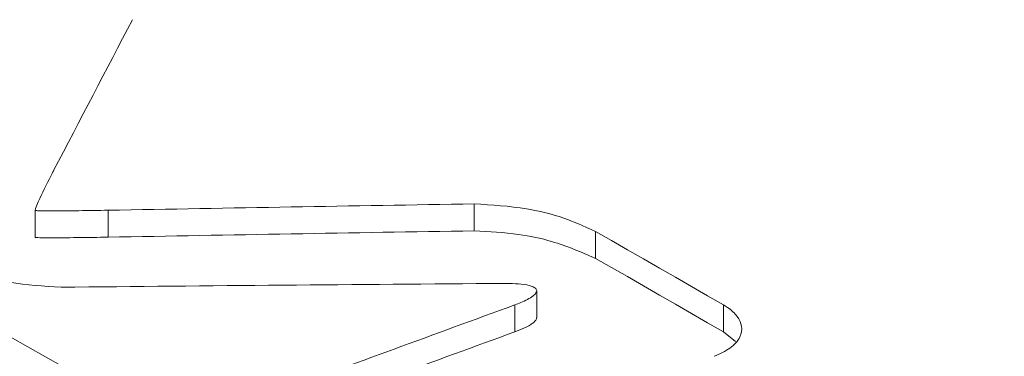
# Model space of a CAD drawing. Header units: millimetres. Extents: x 0 to 1260, y 0 to 891.
# Tile 74 of 89: x 992 to 1004, y 768 to 772. Entities that reach past the tile are written whole.
import ezdxf

# ---------------------------------------------------------------- set-up
doc = ezdxf.new("R2010")
doc.units = ezdxf.units.MM
doc.header["$LTSCALE"] = 3

msp = doc.modelspace()

# ---------------------------------------------------------------- linework, layer by layer
at = {"color": 7, "linetype": 'Continuous', "lineweight": 15}
for p, q in [((997.569, 769.367), (997.569, 769.694)), ((992.234, 769.616), (992.234, 769.289)), ((992.235, 769.286), (992.235, 769.613)), ((993.121, 769.289), (993.121, 769.616)), ((999.041, 769.032), (999.041, 769.359)), ((998.327, 768.311), (998.327, 768.637)), ((998.061, 768.14), (998.061, 768.467)), ((1000.596, 768.139), (1000.596, 768.466)), ((1000.596, 768.139), (1000.744, 768.021))]:
    msp.add_line(p, q, dxfattribs=at)
at = {"color": 7, "linetype": 'Continuous', "lineweight": 15, "flags": 128}
for points in [[(985.482, 771.679), (987.846, 770.371), (990.21, 769.05), (992.575, 767.714), (994.939, 766.365), (997.304, 765.001), (999.668, 763.624), (1002.033, 762.233), (1004.397, 760.828)], [(1000.596, 768.466), (1000.402, 768.578), (1000.207, 768.69), (1000.013, 768.802), (999.819, 768.913), (999.624, 769.025), (999.43, 769.136), (999.236, 769.247), (999.041, 769.359)], [(992.234, 769.289), (992.234, 769.289), (992.235, 769.287), (992.235, 769.286), (992.235, 769.286), (992.235, 769.286)], [(999.041, 769.032), (999.236, 768.921), (999.43, 768.81), (999.624, 768.698), (999.819, 768.587), (1000.013, 768.475), (1000.207, 768.363), (1000.402, 768.251), (1000.596, 768.139)]]:
    msp.add_lwpolyline(points, dxfattribs=at)
at = {"color": 7, "linetype": 'Continuous', "lineweight": 15}
for centre, major_axis, ratio, start_param, end_param in [((987.364, 224.086), (340.533, 930.784), 0.215812, 1.022543, 1.024962), ((1003.804, 233.576), (948.996, 17.263), 0.564867, 1.567091, 1.571778), ((1003.804, 233.576), (948.418, 17.252), 0.564867, 1.567095, 1.571785), ((1002.018, 232.545), (936.01, 6.3), 0.572842, 1.57131, 1.577056), ((1007.496, 235.708), (2518.212, 956.866), 0.186533, 1.503774, 1.504933), ((1007.496, 235.708), (2516.678, 956.283), 0.186533, 1.503776, 1.504936)]:
    msp.add_ellipse(centre, major_axis=major_axis, ratio=ratio, start_param=start_param, end_param=end_param, dxfattribs=at)
for points, knots in [([(973.943, 707.328), (977.353, 708.212), (984.181, 709.983), (994.298, 712.798), (1004.205, 715.846), (1013.76, 719.224), (1022.385, 722.795), (1029.91, 726.631), (1036.362, 730.634), (1042.253, 734.919), (1048.034, 739.8), (1053.747, 745.234), (1059.717, 751.099), (1065.841, 756.905), (1072.443, 762.517), (1079.595, 767.598), (1087.351, 772.05), (1095.376, 775.998), (1103.82, 779.65), (1112.712, 783.129), (1121.962, 786.491), (1128.326, 788.69), (1131.508, 789.79)], [0, 0, 0, 0, 0.051658, 0.103451, 0.155176, 0.206737, 0.2582, 0.301639, 0.345242, 0.388927, 0.432477, 0.486699, 0.541062, 0.59534, 0.64939, 0.703348, 0.751777, 0.800326, 0.848961, 0.897507, 0.948751, 1, 1, 1, 1]), ([(1131.609, 789.559), (1128.426, 788.477), (1122.059, 786.314), (1114.856, 783.731), (1107.233, 780.851), (1099.277, 777.642), (1090.877, 773.726), (1084.558, 770.344), (1079.28, 767.211), (1073.746, 763.363), (1068.101, 758.777), (1061.979, 753.206), (1055.359, 746.678), (1048.493, 740.08), (1041.825, 734.403), (1035.257, 729.634), (1027.705, 725.274), (1018.793, 721.105), (1008.673, 717.22), (997.441, 713.572), (985.856, 710.226), (977.968, 708.134), (974.023, 707.088)], [0, 0, 0, 0, 0.051216, 0.102447, 0.117423, 0.177348, 0.236657, 0.266552, 0.296442, 0.341252, 0.386149, 0.431032, 0.499132, 0.567219, 0.615226, 0.663196, 0.712798, 0.762427, 0.821385, 0.88038, 0.940184, 1, 1, 1, 1]), ([(974.284, 705.612), (977.729, 706.386), (984.621, 707.937), (994.711, 710.382), (1004.499, 713.017), (1013.534, 715.806), (1021.881, 718.842), (1029.545, 722.145), (1036.685, 725.946), (1042.556, 729.859), (1047.393, 733.631), (1052.792, 738.294), (1059.058, 744.311), (1066.407, 751.596), (1072.914, 757.532), (1078.672, 762.055), (1083.32, 765.308), (1088.328, 768.407), (1094.712, 771.978), (1102.611, 775.915), (1112.105, 780.146), (1121.904, 784.187), (1128.578, 786.791), (1131.917, 788.094)], [0, 0, 0, 0, 0.05109, 0.1022, 0.151087, 0.200104, 0.243454, 0.28707, 0.331827, 0.377103, 0.410479, 0.443864, 0.510992, 0.578065, 0.64519, 0.678554, 0.712014, 0.745785, 0.77965, 0.83443, 0.889394, 0.944676, 1, 1, 1, 1]), ([(1017.236, 748.041), (1014.588, 748.865), (1009.272, 750.519), (1001.658, 753.465), (994.354, 756.755), (988.038, 760.117), (982.695, 763.406), (978.203, 766.558), (974.119, 769.868), (970.477, 773.274), (968.468, 775.613), (967.478, 776.766)], [0, 0, 0, 0, 0.121601, 0.244244, 0.371536, 0.500042, 0.598872, 0.698265, 0.799415, 0.901167, 1, 1, 1, 1]), ([(1017.369, 748.191), (1014.933, 748.967), (1010.043, 750.525), (1003.043, 753.232), (996.321, 756.206), (990.055, 759.413), (984.304, 762.8), (979.068, 766.357), (974.333, 770.117), (970.556, 773.636), (968.548, 775.918), (967.73, 776.847)], [0, 0, 0, 0, 0.112907, 0.226593, 0.342745, 0.459753, 0.572661, 0.686357, 0.80253, 0.919556, 1, 1, 1, 1]), ([(1017.144, 747.273), (1015.157, 747.898), (1010.688, 749.305), (1004.037, 751.795), (997.194, 754.726), (990.696, 757.936), (984.689, 761.35), (979.23, 764.923), (974.334, 768.646), (969.915, 772.549), (967.488, 775.274), (966.269, 776.642)], [0, 0, 0, 0, 0.089518, 0.201425, 0.314111, 0.429233, 0.545192, 0.656896, 0.769364, 0.884258, 1, 1, 1, 1]), ([(966.382, 776.71), (967.555, 775.392), (969.908, 772.747), (974.241, 768.889), (979.164, 765.119), (984.647, 761.522), (990.596, 758.133), (996.988, 754.954), (1003.886, 751.98), (1010.659, 749.435), (1015.213, 748.001), (1017.196, 747.376)], [0, 0, 0, 0, 0.111688, 0.224157, 0.339066, 0.454808, 0.566729, 0.679415, 0.794527, 0.910482, 1, 1, 1, 1]), ([(992.235, 769.613), (992.235, 769.613), (992.235, 769.613), (992.234, 769.616), (992.235, 769.624), (992.247, 769.659), (992.306, 769.796), (992.382, 769.949), (992.448, 770.075), (992.46, 770.098)], [0, 0, 0, 0, 0.0008378, 0.0030571, 0.0131755, 0.0533228, 0.213632, 0.8546409, 1, 1, 1, 1]), ([(999.041, 769.359), (998.899, 769.423), (998.642, 769.538), (998.14, 769.658), (997.783, 769.68), (997.569, 769.694)], [0, 0, 0, 0, 0.336142, 0.602804, 1, 1, 1, 1]), ([(993.121, 769.616), (993.002, 769.614), (992.795, 769.611), (992.547, 769.608), (992.395, 769.608), (992.319, 769.609), (992.278, 769.61), (992.257, 769.611), (992.245, 769.611), (992.24, 769.612), (992.237, 769.612), (992.236, 769.613), (992.235, 769.613)], [0, 0, 0, 0, 0.40164, 0.70035, 0.841111, 0.916876, 0.957313, 0.97869, 0.989858, 0.995607, 0.998512, 1, 1, 1, 1]), ([(997.569, 769.367), (997.75, 769.357), (998.074, 769.34), (998.584, 769.231), (998.87, 769.106), (999.041, 769.032)], [0, 0, 0, 0, 0.336129, 0.602792, 1, 1, 1, 1]), ([(992.235, 769.286), (992.236, 769.286), (992.238, 769.285), (992.249, 769.284), (992.29, 769.282), (992.461, 769.281), (992.745, 769.283), (992.997, 769.287), (993.121, 769.289)], [0, 0, 0, 0, 0.001755, 0.008651, 0.03601, 0.145226, 0.581896, 1, 1, 1, 1]), ([(991.077, 769.016), (991.22, 768.952), (991.479, 768.838), (991.982, 768.718), (992.339, 768.695), (992.55, 768.681)], [0, 0, 0, 0, 0.3361474, 0.6078006, 1, 1, 1, 1]), ([(997.928, 768.728), (998.023, 768.727), (998.139, 768.726), (998.262, 768.696), (998.303, 768.678), (998.324, 768.656), (998.329, 768.635), (998.318, 768.606), (998.262, 768.553), (998.167, 768.508), (998.086, 768.477), (998.061, 768.467)], [0, 0, 0, 0, 0.322147, 0.388968, 0.456488, 0.495393, 0.534393, 0.583445, 0.66561, 0.896453, 1, 1, 1, 1]), ([(1000.482, 767.843), (1000.551, 767.874), (1000.69, 767.936), (1000.806, 768.069), (1000.829, 768.205), (1000.772, 768.33), (1000.681, 768.415), (1000.613, 768.456), (1000.596, 768.466)], [0, 0, 0, 0, 0.207122, 0.415502, 0.594942, 0.764003, 0.941341, 1, 1, 1, 1]), ([(998.061, 768.14), (998.141, 768.171), (998.238, 768.208), (998.311, 768.272), (998.328, 768.296), (998.326, 768.309), (998.326, 768.311)], [0, 0, 0, 0, 0.6901573, 0.8332632, 0.977862, 1, 1, 1, 1])]:
    msp.add_open_spline(points, degree=3, knots=knots, dxfattribs=at)
at = {"color": 8, "linetype": 'Continuous', "lineweight": 15}
msp.add_open_spline([(1130.086, 787.112), (1127.126, 785.974), (1120.558, 783.448), (1110.572, 779.34), (1100.274, 774.692), (1090.672, 769.733), (1081.94, 764.405), (1073.936, 758.343), (1066.485, 751.557), (1059.96, 745.086), (1054.142, 739.46), (1048.896, 734.733), (1043.242, 730.225), (1036.99, 726.052), (1029.998, 722.258), (1022.25, 718.874), (1013.718, 715.747), (1004.573, 712.9), (994.79, 710.235), (984.694, 707.746), (977.803, 706.162), (974.357, 705.37)], degree=3, knots=[0, 0, 0, 0, 0.049557, 0.109958, 0.170797, 0.231611, 0.289309, 0.347539, 0.41529, 0.483087, 0.52826, 0.573432, 0.618544, 0.662472, 0.706385, 0.751997, 0.79763, 0.847064, 0.896661, 0.948314, 1, 1, 1, 1], dxfattribs=at)

doc.saveas('drawing.dxf')
